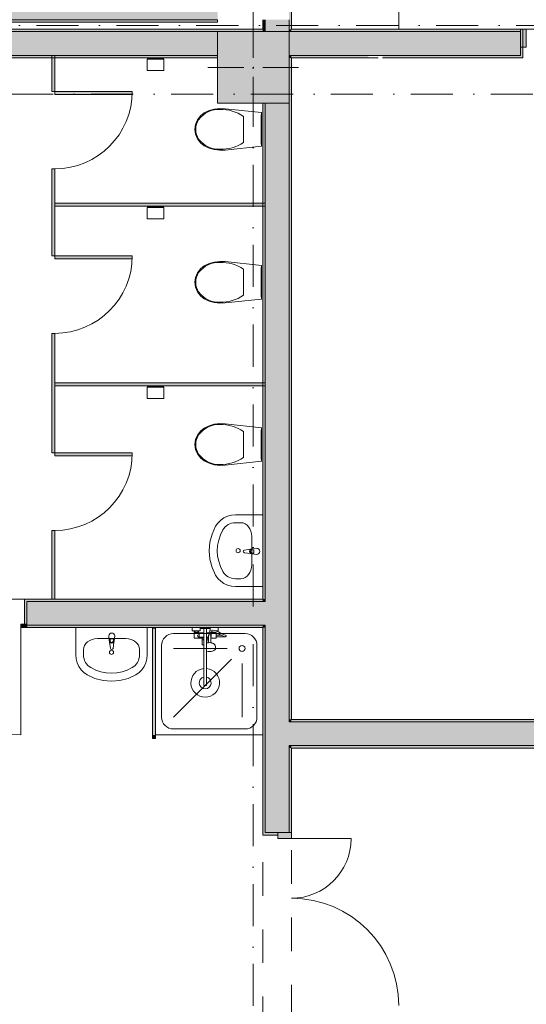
# Model space of a CAD drawing. Header units: millimetres. Extents: x -14761 to 157739, y -22400 to 107990.
# Tile 124 of 228: x 97041 to 101290, y 18790 to 27050. Entities that reach past the tile are written whole.
import ezdxf

# ---------------------------------------------------------------- set-up
doc = ezdxf.new("R2010")
doc.units = ezdxf.units.MM
doc.header["$MEASUREMENT"] = 0
doc.linetypes.add('Штриховая', pattern=[564.444447, 282.222223, -282.222223])
doc.linetypes.add('Штрихпунктирная', pattern=[670.277762, 352.777767, -176.388884, 0, -141.111112])
for name, color, linetype in [('Интерьер - Оборудование', 7, 'Continuous'), ('Интерьер - Сантехника', 7, 'Continuous'), ('Конструктив - Колонны', 7, 'Continuous'), ('Конструктив - Навесные Стены', 7, 'Continuous'), ('Конструктив - Стены Блок 200 нов', 7, 'Continuous'), ('Элемент Модели - Зона', 7, 'Continuous'), ('Элемент Модели - Оси', 7, 'Continuous')]:
    doc.layers.add(name, color=color, linetype=linetype)

msp = doc.modelspace()

# ---------------------------------------------------------------- hatches: boundary and pattern name
at = {"layer": 'Интерьер - Оборудование', "linetype": 'Continuous', "lineweight": 0, "true_color": 0x7f7f7f}
for points in [[(97310, 26448.8), (97335, 26448.8), (97335, 26750), (97310, 26750)], [(97335, 26423.8), (97985, 26423.8), (97985, 26448.8), (97335, 26448.8)], [(97310, 25497.5), (97335, 25497.5), (97335, 25798.8), (97310, 25798.8)], [(97310, 25068.8), (97335, 25068.8), (97335, 25497.5), (97310, 25497.5)], [(99100, 25485), (99100, 25510), (97335, 25510), (97335, 25485)], [(97335, 25043.8), (97985, 25043.8), (97985, 25068.8), (97335, 25068.8)], [(97310, 23990), (97335, 23990), (97335, 24418.8), (97310, 24418.8)], [(97310, 23415), (97335, 23415), (97335, 23990), (97310, 23990)], [(99100, 23977.5), (99100, 24002.5), (97335, 24002.5), (97335, 23977.5)], [(97335, 23390), (97985, 23390), (97985, 23415), (97335, 23415)], [(97310, 22190), (97335, 22190), (97335, 22765), (97310, 22765)]]:
    msp.add_hatch(color=8, dxfattribs=at).paths.add_polyline_path(points)
at = {"layer": 'Интерьер - Оборудование', "linetype": 'Continuous', "lineweight": 0, "true_color": 0x000000}
msp.add_hatch(color=18, dxfattribs=at).paths.add_polyline_path([(98179, 21945), (98155, 21945), (98155, 21045), (98179, 21045)])
at = {"layer": 'Интерьер - Оборудование', "linetype": 'Continuous', "lineweight": 0, "true_color": 0x00007f}
msp.add_hatch(color=176, dxfattribs=at).paths.add_polyline_path([(98179.5, 21020), (98179.5, 21045), (98154.5, 21045), (98154.5, 21020)])
at = {"layer": 'Конструктив - Колонны', "linetype": 'Continuous', "lineweight": 0, "true_color": 0x000000}
msp.add_hatch(color=18, dxfattribs=at).paths.add_polyline_path([(98700, 26350), (99300, 26350), (99300, 26950), (98700, 26950)])
at = {"layer": 'Конструктив - Навесные Стены', "linetype": 'Continuous', "lineweight": 0, "true_color": 0x000000}
msp.add_hatch(color=18, dxfattribs=at).paths.add_polyline_path([(101290, 26820), (101290, 26970), (101240, 26970), (101240, 26820)])
at = {"layer": 'Конструктив - Стены Блок 200 нов', "linetype": 'Continuous', "lineweight": 0, "true_color": 0x000000}
for points in [[(99300, 26970), (99320, 26970), (99320, 33300.3), (99300, 33300.3)], [(94620, 27050), (98700, 27050), (98700, 27250), (94620, 27250)], [(94620, 27030), (98700, 27030), (98700, 27050), (94620, 27050)], [(99080, 27050), (99080, 26970), (99100, 26970), (99100, 27050)], [(99100, 27050), (99100, 26950), (99300, 26950), (99300, 27050)], [(94600, 26750), (98700, 26750), (98700, 26950), (94600, 26950)], [(94620, 26950), (99080, 26950), (99080, 26970), (94620, 26970)], [(99080, 26970), (99080, 26950), (99100, 26950), (99100, 26970)], [(99300, 26970), (99300, 26950), (99320, 26950), (99320, 26970)], [(99300, 26950), (99300, 26750), (99320, 26750), (99320, 26950)], [(99320, 26950), (101240, 26950), (101240, 26970), (99320, 26970)], [(99320, 26750), (101240, 26750), (101240, 26950), (99320, 26950)], [(101260, 26730), (101260, 26970), (101240, 26970), (101240, 26750), (101240, 26730)], [(92000, 26750), (92000, 26730), (98700, 26730), (98700, 26750)], [(99300, 26750), (99300, 26730), (99320, 26730), (99320, 26750)], [(99300, 26730), (99300, 21180.1), (99320, 21180.1), (99320, 26730)], [(99965, 26750), (99320, 26750), (99320, 26730), (99965, 26730)], [(100085, 26750), (100085, 26730), (101240, 26730), (101240, 26750)], [(99100, 26350), (99080, 26350), (99080, 22190), (99100, 22190)], [(99300, 26350), (99100, 26350), (99100, 22170), (99300, 22170)], [(97100, 22190), (97080, 22190), (97080, 21980), (97100, 21980), (97100, 22170)], [(99080, 22190), (97100, 22190), (97100, 22170), (99080, 22170)], [(97100, 21980), (97100, 21970), (99080, 21970), (99080, 22170), (97100, 22170)], [(99080, 22190), (99080, 22170), (99100, 22170), (99100, 22190)], [(99080, 22170), (99080, 21970), (99100, 21970), (99100, 22170)], [(99100, 22170), (99100, 21970), (99300, 21970), (99300, 22170)], [(97100, 21950), (97100, 21980), (97050, 21980), (97050, 21950)], [(99080, 21970), (97100, 21970), (97100, 21950), (99080, 21950)], [(99080, 21970), (99080, 21950), (99100, 21950), (99100, 21970)], [(99080, 21950), (99080, 20230.1), (99100, 20230.1), (99100, 21950)], [(99100, 21970), (99100, 21160.1), (99300, 21160.1), (99300, 21970)], [(99100, 21160.1), (99100, 20960.1), (99300, 20960.1), (99300, 21160.1)], [(99300, 21180.1), (99300, 21160.1), (99320, 21160.1), (99320, 21180.1)], [(99300, 21160.1), (99300, 20960.1), (99320, 20960.1), (99320, 21160.1)], [(107680, 21180.1), (99320, 21180.1), (99320, 21160.1), (107680, 21160.1)], [(107700, 21160.1), (99320, 21160.1), (99320, 20960.1), (107700, 20960.1)], [(99100, 20230.1), (99205, 20230.1), (99300, 20230.1), (99300, 20960.1), (99100, 20960.1)], [(99300, 20960.1), (99300, 20940.1), (99320, 20940.1), (99320, 20960.1)], [(99300, 20940.1), (99300, 20230.1), (99320, 20230.1), (99320, 20940.1)], [(99320, 20940.1), (109640.2, 20940.1), (109640.2, 20960.1), (99320, 20960.1)], [(99080, 20230.1), (99080, 20210.1), (99205, 20210.1), (99205, 20230.1), (99100, 20230.1)], [(99205, 20230.1), (99205, 20180.1), (99320, 20180.1), (99320, 20230.1)]]:
    msp.add_hatch(color=18, dxfattribs=at).paths.add_polyline_path(points)

# ---------------------------------------------------------------- linework, layer by layer
at = {"layer": 'Интерьер - Оборудование', "color": 7, "linetype": 'Continuous', "lineweight": 15}
for p, q in [((97335, 25798.8), (97310, 25798.8)), ((97310, 25798.8), (97310, 25497.5)), ((97335, 25497.5), (97335, 25798.8)), ((97310, 25497.5), (97310, 25068.8)), ((97335, 25068.8), (97335, 25497.5)), ((97310, 25068.8), (97335, 25068.8)), ((97335, 24418.8), (97310, 24418.8)), ((97310, 24418.8), (97310, 23990)), ((97335, 23990), (97335, 24418.8)), ((97310, 23990), (97310, 23415)), ((97335, 23415), (97335, 23990)), ((97310, 23415), (97335, 23415)), ((98989.7, 22603.1), (99004.5, 22603.1)), ((99004.5, 22575.9), (98989.7, 22575.9)), ((99004.5, 22603.1), (99004.5, 22575.9)), ((98154.5, 21045), (98154.5, 21945)), ((98154.5, 21945), (98155, 21945)), ((98179.5, 21945), (98179, 21945)), ((98179.5, 21045), (98179.5, 21945)), ((98503.7, 21924), (98539.7, 21924)), ((98507.7, 21910), (98535.7, 21910)), ((98507.7, 21902), (98535.7, 21902)), ((98512.7, 21924), (98512.7, 21910)), ((98530.7, 21924), (98530.7, 21910)), ((98546.7, 21902), (98546.7, 21870)), ((98584.7, 21942), (98608.7, 21942)), ((98584.7, 21906), (98584.7, 21805)), ((98608.7, 21753), (98608.7, 21906)), ((98627.2, 21888.7), (98628.7, 21889.2)), ((98641.1, 21906), (98627.3, 21906)), ((98631.1, 21890.4), (98628.7, 21889.2)), ((98628.7, 21889.2), (98628.9, 21889.3)), ((98628.7, 21889.2), (98628.7, 21889.2)), ((98628.9, 21889.3), (98630.7, 21889.5)), ((98630.7, 21889.5), (98636.7, 21889.5)), ((98633.7, 21890.8), (98631.1, 21890.4)), ((98636.3, 21890.4), (98633.7, 21890.8)), ((98638.7, 21889.2), (98636.3, 21890.4)), ((98636.7, 21889.5), (98638.5, 21889.3)), ((98638.2, 21927), (98637.7, 21926.8)), ((98639.4, 21927.3), (98638.2, 21927)), ((98638.5, 21889.3), (98638.7, 21889.2)), ((98638.7, 21889.2), (98638.7, 21889.2)), ((98638.7, 21889.2), (98640.2, 21888.7)), ((98652.6, 21929.4), (98639.4, 21927.3)), ((98646.7, 21870), (98646.7, 21902)), ((98646.7, 21898), (98646.7, 21900.7)), ((98646.7, 21894.9), (98646.7, 21898)), ((98646.7, 21891.5), (98646.7, 21894.9)), ((98653.9, 21929.5), (98652.6, 21929.4)), ((98655, 21916.1), (98653.5, 21916.4)), ((98658.4, 21928.6), (98653.9, 21929.5)), ((98674.1, 21912.4), (98655, 21916.1)), ((98657.7, 21910), (98662.7, 21910)), ((98685.7, 21902), (98657.7, 21902)), ((98677.7, 21925), (98658.4, 21928.6)), ((98662.7, 21914.7), (98662.7, 21910)), ((98662.7, 21910), (98680.7, 21910)), ((98685.7, 21908.4), (98674.1, 21912.4)), ((98689.7, 21920.7), (98677.7, 21925)), ((98678.8, 21924.5), (98678.8, 21924.5)), ((98680.4, 21924), (98689.7, 21924)), ((98680.7, 21910.1), (98680.7, 21910)), ((98680.7, 21910), (98681.1, 21910)), ((97799.5, 21840.2), (97799.5, 21855)), ((97799.5, 21855), (97826.7, 21855)), ((97826.7, 21855), (97826.7, 21840.2)), ((98546.7, 21870), (98584.7, 21870)), ((98571.7, 21862), (98584.7, 21862)), ((98571.7, 21847), (98584.7, 21847)), ((98623.5, 21870), (98608.7, 21870)), ((98623.4, 21862), (98608.7, 21862)), ((98621.7, 21847), (98608.7, 21847)), ((98608.7, 21821.7), (98608.7, 21821.7)), ((98610.9, 21819.8), (98608.7, 21818.8)), ((98608.7, 21807.6), (98608.7, 21807.7)), ((98616.1, 21821.2), (98610.9, 21819.8)), ((98624.6, 21823.2), (98616.1, 21821.2)), ((98621.7, 21862), (98621.7, 21822.5)), ((98622.7, 21822.7), (98623.2, 21840.9)), ((98623.2, 21840.9), (98623.7, 21883.2)), ((98623.7, 21883.2), (98623.9, 21884.8)), ((98623.9, 21884.8), (98624.6, 21886.3)), ((98624.6, 21886.3), (98625.7, 21887.7)), ((98633.7, 21823.9), (98624.6, 21823.2)), ((98625.7, 21887.7), (98627.2, 21888.7)), ((98642.8, 21823.2), (98633.7, 21823.9)), ((98640.2, 21888.7), (98641.6, 21887.7)), ((98641.6, 21887.7), (98642.7, 21886.3)), ((98642.7, 21886.3), (98643.4, 21884.8)), ((98644.7, 21822.7), (98642.8, 21823.2)), ((98643.4, 21884.8), (98643.7, 21883.2)), ((98643.9, 21862), (98643.7, 21883.2)), ((98646.7, 21870), (98643.8, 21870)), ((98689.7, 21886.5), (98689.7, 21873.5)), ((98750.1, 21878.2), (98731.1, 21886.5)), ((98763.7, 21873.8), (98750.1, 21878.2)), ((98763.7, 21873.8), (98765.7, 21873.5)), ((98584.7, 21606.4), (98584.7, 21465)), ((98608.7, 21606.4), (98608.7, 21465)), ((98584.7, 21465), (98608.7, 21465)), ((98155, 21045), (98154.5, 21045)), ((98179, 21045), (98179.5, 21045))]:
    msp.add_line(p, q, dxfattribs=at)
at = {"layer": 'Интерьер - Оборудование', "color": 7, "linetype": 'Continuous', "lineweight": 15, "flags": 128}
for points in [[(97310, 26448.8), (97335, 26448.8), (97335, 26750), (97310, 26750)], [(97335, 26423.8), (97985, 26423.8), (97985, 26448.8), (97335, 26448.8)], [(99100, 25485), (99100, 25510), (97335, 25510), (97335, 25485)], [(97335, 25043.8), (97985, 25043.8), (97985, 25068.8), (97335, 25068.8)], [(99100, 23977.5), (99100, 24002.5), (97335, 24002.5), (97335, 23977.5)], [(97335, 23390), (97985, 23390), (97985, 23415), (97335, 23415)], [(97310, 22190), (97335, 22190), (97335, 22765), (97310, 22765)], [(98179, 21945), (98155, 21945), (98155, 21045), (98179, 21045)], [(98646.7, 21906), (98641.1, 21906), (98644.8, 21915), (98653.5, 21916.4), (98653.7, 21916.4), (98653.7, 21910), (98657.7, 21910), (98657.7, 21902), (98646.7, 21902)], [(98685.7, 21902), (98685.7, 21908.4), (98703.6, 21902), (98729.7, 21887.1), (98731.1, 21886.5), (98689.7, 21886.5), (98689.7, 21902)], [(98179.5, 21020), (98179.5, 21045), (98154.5, 21045), (98154.5, 21020)]]:
    msp.add_lwpolyline(points, close=True, dxfattribs=at)
for points in [[(99029.5, 22614.5), (98987.5, 22610.5, 0.12102), (98978, 22607.3), (98925.1, 22600.6, 0.882566), (98925.1, 22578.4), (98978, 22571.8, 0.12102), (98987.5, 22568.5), (99029.5, 22564.5, 1)], [(97788.1, 21879.9), (97792.1, 21838, 0.12102), (97795.4, 21828.5), (97802, 21775.5, 0.882566), (97824.2, 21775.5), (97830.8, 21828.5, 0.12102), (97834.1, 21838), (97838.1, 21879.9, 1)], [(98584.7, 21606.4, 19.949874), (98608.7, 21606.4), (98608.7, 21753), (98620.7, 21750.1), (98633.7, 21749.1), (98646.6, 21750.1), (98658.7, 21753), (98669, 21757.5), (98677, 21763.5), (98682, 21770.4), (98683.7, 21777.8), (98683.7, 21788.4), (98683.2, 21791.6), (98681.5, 21799), (98680, 21801.7), (98675.2, 21808.4), (98673.2, 21810.2), (98665.9, 21815.6), (98656.5, 21819.8), (98651.3, 21821.2), (98644.7, 21822.7), (98644.2, 21840.9), (98643.9, 21862), (98689.7, 21862), (98689.7, 21873.5), (98765.7, 21873.5, 0.853753), (98767.7, 21886.2), (98754.8, 21890.4), (98735.6, 21898.7), (98709, 21913.9), (98689.7, 21920.7), (98689.7, 21924), (98705.7, 21924), (98705.7, 21950), (98637.7, 21950), (98637.7, 21926.8), (98637.1, 21926.5), (98636, 21925.8), (98635.2, 21924.9), (98634.5, 21923.8), (98627.1, 21906), (98608.7, 21906), (98608.7, 21942), (98636.7, 21942), (98636.7, 21950), (98556.7, 21950), (98556.7, 21942), (98584.7, 21942), (98584.7, 21906), (98546.7, 21906), (98546.7, 21902), (98535.7, 21902), (98535.7, 21910), (98539.7, 21910), (98539.7, 21924), (98555.7, 21924), (98555.7, 21950), (98487.7, 21950), (98487.7, 21924), (98503.7, 21924), (98503.7, 21910), (98507.7, 21910), (98507.7, 21902), (98503.7, 21902), (98503.7, 21862), (98571.7, 21862), (98571.7, 21805), (98572.3, 21805), (98573.9, 21805), (98576.3, 21805), (98579.6, 21805), (98583.6, 21805), (98584.7, 21805)]]:
    msp.add_lwpolyline(points, format="xyb", close=True, dxfattribs=at)
at = {"layer": 'Интерьер - Оборудование', "color": 7, "linetype": 'Continuous', "lineweight": 15}
for centre, radius, start, end in [((97335, 26448.8), 650, 270, 0), ((97335, 25068.8), 650, 270, 0), ((97335, 23415), 650, 270, 0), ((98989.4, 22589.5), 21.1, 122.77103, 237.22897), ((98989.7, 22589.5), 13.6, 90, 270), ((98542.2, 21880), 9, 60, 300), ((97813.1, 21839.9), 21.1, 212.77103, 327.22897), ((97813.1, 21840.2), 13.6, 180, 0), ((98596.7, 21487), 50, 103.88654, 76.11346)]:
    msp.add_arc(centre, radius, start, end, dxfattribs=at)
at = {"layer": 'Интерьер - Сантехника', "color": 7, "linetype": 'Continuous', "lineweight": 15}
for p, q in [((99320, 26970), (99320, 27870)), ((100220, 26970), (100220, 27870)), ((100220, 26970), (99320, 26970)), ((98250, 26728), (98110, 26728)), ((98250, 26720), (98110, 26720)), ((98918.6, 26130.1), (98918.6, 26239)), ((98918.6, 26021.1), (98918.6, 26130.1)), ((98250, 25483), (98110, 25483)), ((98250, 25475), (98110, 25475)), ((98918.6, 24846.9), (98918.6, 24955.9)), ((98918.6, 24738), (98918.6, 24846.9)), ((98250, 23975.5), (98110, 23975.5)), ((98250, 23967.5), (98110, 23967.5)), ((98918.6, 23486.4), (98918.6, 23595.3)), ((98918.6, 23377.4), (98918.6, 23486.4)), ((98896.7, 22830.2), (98850.9, 22830.2)), ((98987.7, 22714.3), (98987.7, 22476.6)), ((98896.7, 22360.7), (98850.9, 22360.7)), ((98331, 21900), (98931, 21900)), ((97692.1, 21857.5), (97929.7, 21857.5)), ((97576.1, 21766.5), (97576.1, 21720.7)), ((98045.7, 21766.5), (98045.7, 21720.7)), ((98231, 21200), (98231, 21800)), ((98781, 21775), (98331, 21775)), ((99031, 21800), (99031, 21200)), ((98817.6, 21686.6), (98331, 21200)), ((98906, 21650), (98906, 21200)), ((98931, 21100), (98331, 21100))]:
    msp.add_line(p, q, dxfattribs=at)
at = {"layer": 'Интерьер - Сантехника', "color": 7, "linetype": 'Continuous', "lineweight": 15, "flags": 128}
for points in [[(98250, 26625), (98110, 26625), (98110, 26720), (98115, 26720), (98115, 26728), (98110, 26728), (98110, 26730), (98250, 26730), (98250, 26728), (98245, 26728), (98245, 26720), (98250, 26720)], [(98673.3, 26299.5), (98629.7, 26287.1), (98588.7, 26268), (98556.1, 26242.5), (98531.2, 26209.4), (98515.4, 26171.1), (98510, 26130.1), (98515.4, 26089), (98531.2, 26050.7), (98556.1, 26017.7), (98588.7, 25992.1), (98629.7, 25973), (98673.3, 25960.6), (98718.2, 25955.1), (98763.4, 25956.7), (99070, 25989.1), (99070, 26271), (98763.4, 26303.4), (98718.2, 26305)], [(99070, 26007.1), (99070, 26253.1), (99065, 26253.1), (99065, 26007.1)], [(98250, 25380), (98110, 25380), (98110, 25475), (98115, 25475), (98115, 25483), (98110, 25483), (98110, 25485), (98250, 25485), (98250, 25483), (98245, 25483), (98245, 25475), (98250, 25475)], [(98673.3, 25016.4), (98629.7, 25004), (98588.7, 24984.9), (98556.1, 24959.3), (98531.2, 24926.3), (98515.4, 24888), (98510, 24846.9), (98515.4, 24805.9), (98531.2, 24767.6), (98556.1, 24734.5), (98588.7, 24709), (98629.7, 24689.9), (98673.3, 24677.5), (98718.2, 24672), (98763.4, 24673.6), (99070, 24706), (99070, 24987.9), (98763.4, 25020.3), (98718.2, 25021.9)], [(99070, 24723.9), (99070, 24969.9), (99065, 24969.9), (99065, 24723.9)], [(98250, 23872.5), (98110, 23872.5), (98110, 23967.5), (98115, 23967.5), (98115, 23975.5), (98110, 23975.5), (98110, 23977.5), (98250, 23977.5), (98250, 23975.5), (98245, 23975.5), (98245, 23967.5), (98250, 23967.5)], [(98673.3, 23655.8), (98629.7, 23643.4), (98588.7, 23624.4), (98556.1, 23598.8), (98531.2, 23565.7), (98515.4, 23527.4), (98510, 23486.4), (98515.4, 23445.3), (98531.2, 23407), (98556.1, 23374), (98588.7, 23348.4), (98629.7, 23329.4), (98673.3, 23317), (98718.2, 23311.5), (98763.4, 23313), (99070, 23345.4), (99070, 23627.4), (98763.4, 23659.7), (98718.2, 23661.3)], [(99070, 23363.4), (99070, 23609.4), (99065, 23609.4), (99065, 23363.4)], [(99080, 22295.4), (98850.9, 22295.4), (98817.2, 22298.3), (98784.5, 22306.9), (98754, 22320.9), (98726.6, 22339.9), (98703.1, 22363.3), (98684.4, 22390.3), (98654.5, 22455.5), (98636.2, 22524.5), (98630, 22595.4), (98636.2, 22666.4), (98654.5, 22735.4), (98684.4, 22800.6), (98703.1, 22827.6), (98726.6, 22850.9), (98754, 22869.9), (98784.5, 22883.9), (98817.2, 22892.5), (98850.9, 22895.4), (99080, 22895.4)], [(98110.9, 21949.8), (98110.9, 21720.7), (98108, 21687), (98099.4, 21654.4), (98085.4, 21623.8), (98066.4, 21596.4), (98043, 21573), (98016.1, 21554.2), (97950.9, 21524.3), (97881.8, 21506), (97810.9, 21499.8), (97739.9, 21506), (97670.9, 21524.3), (97605.7, 21554.2), (97578.7, 21573), (97555.4, 21596.4), (97536.4, 21623.8), (97522.4, 21654.4), (97513.8, 21687), (97510.9, 21720.7), (97510.9, 21949.8)], [(99081, 21050), (98181, 21050), (98181, 21950), (99081, 21950)]]:
    msp.add_lwpolyline(points, close=True, dxfattribs=at)
at = {"layer": 'Интерьер - Сантехника', "color": 7, "linetype": 'Continuous', "lineweight": 15}
for centre, radius in [((98872.9, 22595.4), 17.5), ((97810.9, 21742.7), 17.5), ((98906, 21775), 25)]:
    msp.add_circle(centre, radius, dxfattribs=at)
for centre, start, end in [((98331, 21800), 90, 180), ((98931, 21800), 0, 90), ((98331, 21200), 180, 270), ((98931, 21200), 270, 0)]:
    msp.add_arc(centre, 100, start, end, dxfattribs=at)
for centre, major_axis, ratio, start_param, end_param in [((98709.2, 26040.6), (0, 256.9), 0.875546, 6.227454, 7.128043), ((98730.6, 25872), (0, 425.3), 0.875546, 5.753781, 6.306801), ((98638.8, 26129.2), (0, 138.5), 0.875546, 0.938292, 1.564936), ((98638.8, 26130.9), (0, 138.5), 0.875546, 1.576657, 2.203301), ((98709.2, 26219.5), (0, 256.9), 0.875546, 2.296732, 3.19732), ((98730.6, 26388.1), (0, 425.3), 0.875546, 3.117975, 3.670995), ((98709.2, 24757.5), (0, 256.9), 0.875546, 6.227454, 7.128043), ((98730.6, 24588.9), (0, 425.3), 0.875546, 5.753781, 6.306801), ((98638.8, 24846.1), (0, 138.5), 0.875546, 0.938292, 1.564936), ((98638.8, 24847.8), (0, 138.5), 0.875546, 1.576657, 2.203301), ((98709.2, 24936.4), (0, 256.9), 0.875546, 2.296732, 3.19732), ((98730.6, 25105), (0, 425.3), 0.875546, 3.117975, 3.670995), ((98709.2, 23396.9), (0, 256.9), 0.875546, 6.227454, 7.128043), ((98730.6, 23228.3), (0, 425.3), 0.875546, 5.753781, 6.306801), ((98638.8, 23485.6), (0, 138.5), 0.875546, 0.938292, 1.564936), ((98638.8, 23487.2), (0, 138.5), 0.875546, 1.576657, 2.203301), ((98709.2, 23575.8), (0, 256.9), 0.875546, 2.296732, 3.19732), ((98730.6, 23744.5), (0, 425.3), 0.875546, 3.117975, 3.670995), ((98850.9, 22714.3), (121.2, 0), 0.956522, 1.570796, 2.644618), ((98896.7, 22714.1), (0, 116.1), 0.783646, 4.712389, 6.283185), ((99080, 22595.4), (381.8, 0), 0.956522, 2.644618, 3.638567), ((98896.7, 22476.7), (0, 116.1), 0.783646, 3.141593, 4.712389), ((98850.9, 22476.6), (121.2, 0), 0.956522, 3.638567, 4.712389), ((97692.2, 21766.5), (116.1, 0), 0.783646, 1.570796, 3.141593), ((97929.6, 21766.5), (116.1, 0), 0.783646, 0, 1.570796), ((97692, 21720.7), (0, 121.2), 0.956522, 1.570796, 2.644618), ((97929.7, 21720.7), (0, 121.2), 0.956522, 3.638567, 4.712389), ((97810.9, 21949.8), (0, 381.8), 0.956522, 2.644618, 3.638567)]:
    msp.add_ellipse(centre, major_axis=major_axis, ratio=ratio, start_param=start_param, end_param=end_param, dxfattribs=at)
at = {"layer": 'Конструктив - Колонны', "color": 251, "linetype": 'Continuous', "lineweight": 5, "true_color": 0x575757}
for p, q in [((99000, 27270), (99000, 26970)), ((99000, 26730), (99000, 27030)), ((98920, 26650), (98620, 26650)), ((99080, 26650), (99380, 26650)), ((99000, 26570), (99000, 26270))]:
    msp.add_line(p, q, dxfattribs=at)
at = {"layer": 'Конструктив - Колонны', "color": 251, "linetype": 'Continuous', "lineweight": 15, "true_color": 0x575757, "flags": 128}
msp.add_lwpolyline([(98700, 26350), (99300, 26350), (99300, 26950), (98700, 26950)], close=True, dxfattribs=at)
at = {"layer": 'Конструктив - Колонны', "color": 251, "linetype": 'Continuous', "lineweight": 5, "true_color": 0x575757}
msp.add_point((99000, 26650), dxfattribs=at)
at = {"layer": 'Конструктив - Навесные Стены', "color": 7, "linetype": 'Continuous', "lineweight": 15}
for p, q in [((101290, 26970), (101240, 26970)), ((101240, 26970), (101240, 26820)), ((101290, 26970), (101290, 26820)), ((101290, 26820), (101240, 26820))]:
    msp.add_line(p, q, dxfattribs=at)
at = {"layer": 'Конструктив - Стены Блок 200 нов', "color": 251, "linetype": 'Continuous', "lineweight": 20, "true_color": 0x575757}
for p, q in [((94620, 27050), (98700, 27050)), ((99100, 27050), (99100, 26950)), ((99300, 26950), (99300, 27050)), ((98700, 26950), (94600, 26950)), ((99320, 26950), (99300, 26950)), ((99320, 26950), (99300, 26950)), ((101240, 26950), (99320, 26950)), ((101240, 26970), (101260, 26970)), ((101240, 26750), (101240, 26970)), ((101260, 26970), (101260, 26730)), ((101260, 26970), (101260, 26730)), ((94600, 26750), (98700, 26750)), ((99300, 26750), (99320, 26750)), ((99300, 26750), (99320, 26750)), ((99320, 26750), (99965, 26750)), ((100085, 26750), (99965, 26750)), ((100085, 26750), (101240, 26750)), ((101240, 26730), (101260, 26730)), ((101240, 26730), (101260, 26730)), ((99100, 26350), (99100, 22170)), ((99300, 22170), (99300, 26350)), ((97080, 21980), (97080, 22190)), ((97100, 22190), (97080, 22190)), ((97100, 22190), (97080, 22190)), ((97080, 21980), (97080, 22190)), ((99080, 22170), (97100, 22170)), ((97100, 22170), (97100, 21980)), ((99100, 22170), (99080, 22170)), ((99100, 22170), (99080, 22170)), ((99300, 21970), (99300, 22170)), ((97100, 21980), (97080, 21980)), ((97100, 21970), (97100, 21980)), ((97100, 21970), (97100, 21980)), ((97100, 21970), (97100, 21980)), ((97100, 21970), (99080, 21970)), ((97100, 21950), (97100, 21970)), ((97100, 21950), (97100, 21970)), ((97100, 21950), (97100, 21970)), ((99080, 21970), (99100, 21970)), ((99080, 21970), (99100, 21970)), ((99100, 21970), (99100, 21160.1)), ((99300, 21160.1), (99300, 21970)), ((99100, 21160.1), (99100, 20960.1)), ((99320, 21160.1), (99300, 21160.1)), ((99320, 21160.1), (99300, 21160.1)), ((107700, 21160.1), (99320, 21160.1)), ((99100, 20960.1), (99100, 20230.1)), ((99300, 20960.1), (99320, 20960.1)), ((99300, 20230.1), (99300, 20960.1)), ((99300, 20960.1), (99320, 20960.1)), ((99320, 20960.1), (107700, 20960.1)), ((99080, 20230.1), (99080, 20210.1)), ((99080, 20230.1), (99080, 20210.1)), ((99205, 20210.1), (99080, 20210.1)), ((99205, 20210.1), (99080, 20210.1)), ((99100, 20230.1), (99205, 20230.1)), ((99205, 20230.1), (99205, 20210.1)), ((99300, 20230.1), (99205, 20230.1)), ((99300, 20230.1), (99205, 20230.1)), ((99300, 20230.1), (99205, 20230.1)), ((99320, 20230.1), (99300, 20230.1)), ((99320, 20230.1), (99300, 20230.1)), ((99320, 20230.1), (99300, 20230.1))]:
    msp.add_line(p, q, dxfattribs=at)
at = {"layer": 'Конструктив - Стены Блок 200 нов', "color": 251, "linetype": 'Continuous', "lineweight": 5, "true_color": 0x575757}
for p, q in [((97050, 21950), (97050, 21980)), ((97050, 21980), (97100, 21980)), ((97100, 21980), (97100, 21950)), ((97100, 21950), (97050, 21950)), ((97050, 21950), (97050, 21050)), ((99205, 20230.1), (99205, 20180.1)), ((99320, 20230.1), (99205, 20230.1)), ((99205, 20180.1), (99320, 20180.1)), ((99320, 20180.1), (99320, 20230.1)), ((99320, 20180.1), (99820, 20180.1))]:
    msp.add_line(p, q, dxfattribs=at)
at = {"layer": 'Конструктив - Стены Блок 200 нов', "color": 251, "linetype": 'Continuous', "lineweight": 20, "true_color": 0x575757, "flags": 128}
for points in [[(99320, 26970), (99320, 33300.3)], [(94620, 27030), (98700, 27030)], [(98700, 27030), (98700, 27050)], [(99080, 27050), (99080, 26970)], [(99080, 26970), (94620, 26970)], [(101240, 26970), (99320, 26970)], [(92000, 26730), (98700, 26730)], [(99320, 21180.1), (99320, 26730)], [(99320, 26730), (99965, 26730)], [(100085, 26730), (101240, 26730)], [(99080, 26350), (99080, 22190)], [(99080, 22190), (97100, 22190)], [(97100, 21950), (99080, 21950)], [(99080, 21950), (99080, 20230.1)], [(107680, 21180.1), (99320, 21180.1)], [(99320, 20230.1), (99320, 20940.1)], [(99320, 20940.1), (109640.2, 20940.1)]]:
    msp.add_lwpolyline(points, dxfattribs=at)
at = {"layer": 'Конструктив - Стены Блок 200 нов', "color": 251, "linetype": 'Continuous', "lineweight": 5, "true_color": 0x575757}
for centre, radius, start, end in [((97050, 21950), 900, 180, 270), ((99320, 20180.1), 500, 270, 0), ((99320, 18780.1), 900, 0, 90)]:
    msp.add_arc(centre, radius, start, end, dxfattribs=at)
at = {"layer": 'Элемент Модели - Зона', "color": 7, "linetype": 'Штриховая', "lineweight": 15, "flags": 128}
for points in [[(36150, 44957.4), (36110, 44957.4), (36110, 36320), (41880.3, 36320), (41880.3, 39141.6), (45142.5, 42405.1), (45156.7, 42391), (45156.7, 42420), (63300, 42420), (63300, 42400), (77399.7, 42400), (77399.7, 42420), (114081.4, 42420), (117316.7, 39176.5), (117320.1, 38841.9), (117320.1, 36305), (117360, 36305), (117360, 34300), (117120, 34300), (117120, 35700), (116700, 35700), (116700, 36100), (108300, 36100), (108300, 35700), (107700, 35700), (107700, 36100), (99320, 36100), (99320, 26970), (107700, 26970), (107700, 27650), (108300, 27650), (108300, 26460), (112380, 26460), (112380, 27370), (112500, 27370), (112500, 21180.1), (117120, 21180.1), (117120, 26250), (116650, 26250), (116650, 27750), (117120, 27750), (117120, 32800), (117360, 32800), (117360, 20150.1), (117120, 20150.1), (117120, 20940.1), (99320, 20940.1), (99320, 14650.1), (117120, 14650.1), (117120, 17700.1), (116700.1, 17700.1), (116700.1, 18325.6), (117120, 18325.6), (117120, 18650.1), (117360, 18650.1), (117360, 18320.1), (120850, 18320.1), (120850, 37205.1), (120238.9, 37205.1), (120238.9, 45000), (125700, 45000), (125700, 45300), (126300, 45300), (126300, 45000), (141025, 45000), (141025, 45100), (140125, 45100), (140125, 47500), (132700, 47500), (132700, 53680), (130530, 53680), (130530, 54300), (129182.9, 54300), (126300, 54300), (126300, 53700), (125700, 53700), (125700, 54212.5), (124799.8, 54212.5), (117300, 54212.5), (117300, 53700), (116700, 53700), (116700, 54212.5), (108300, 54212.5), (108300, 53700), (107700, 53700), (107700, 54212.5), (99300, 54212.5), (99300, 53700), (98700, 53700), (98700, 54212.5), (90650, 54212.5), (90650, 53700), (90050, 53700), (89950, 53700), (89950, 48632.8), (77450.1, 48632.8), (77450.1, 53800), (77450.1, 61690), (77460.1, 61690), (77460.1, 67850), (74720, 67850), (74720, 59730), (73964.5, 59730), (73964.5, 54212), (72300.1, 54212), (72300.1, 53700), (71700.1, 53700), (71700.1, 54212), (63300, 54212), (63300, 53700), (62700, 53700), (62700, 54212), (61025, 54212), (61025, 46500), (61025, 45000), (54300, 45000), (54300, 44700), (53700, 44700), (53700, 45000), (45300, 45000), (45300, 44700), (44700, 44700), (44700, 45000), (36750, 45000), (36750, 44700), (36150, 44700)], [(68044.7, 22983.5), (68044.7, 18300), (81300.1, 18300), (81300.1, 9300), (98700, 9300), (98700, 9300.1), (99080, 9300.1), (99080, 17700.1), (98700, 17700.1), (98700, 18300.1), (99080, 18300.1), (99080, 21950), (94380, 21950), (94380, 24420), (90540, 24420), (90540, 26350), (90050, 26350), (90050, 26730), (89950, 26730), (89950, 26350), (89350, 26350), (89350, 26730), (81300.1, 26730), (81300.1, 26350), (80700.1, 26350), (80700.1, 26730), (72300.1, 26730), (72300.1, 26350), (71700.1, 26350), (71700.1, 26638.9)], [(94620, 22190), (97310, 22190), (99080, 22190), (99080, 26350), (98700, 26350), (98700, 26730), (94620, 26730)], [(99320, 26730), (99320, 21180.1), (107680, 21180.1), (107680, 26730)]]:
    msp.add_lwpolyline(points, close=True, dxfattribs=at)
at = {"layer": 'Элемент Модели - Оси', "color": 7, "linetype": 'Штрихпунктирная', "lineweight": 15}
for p, q in [((99000, 92200), (99000, -1975)), ((-12760.6, 27000), (155650, 27000)), ((-12302.2, 26425), (155191.7, 26425))]:
    msp.add_line(p, q, dxfattribs=at)

doc.saveas('drawing.dxf')
